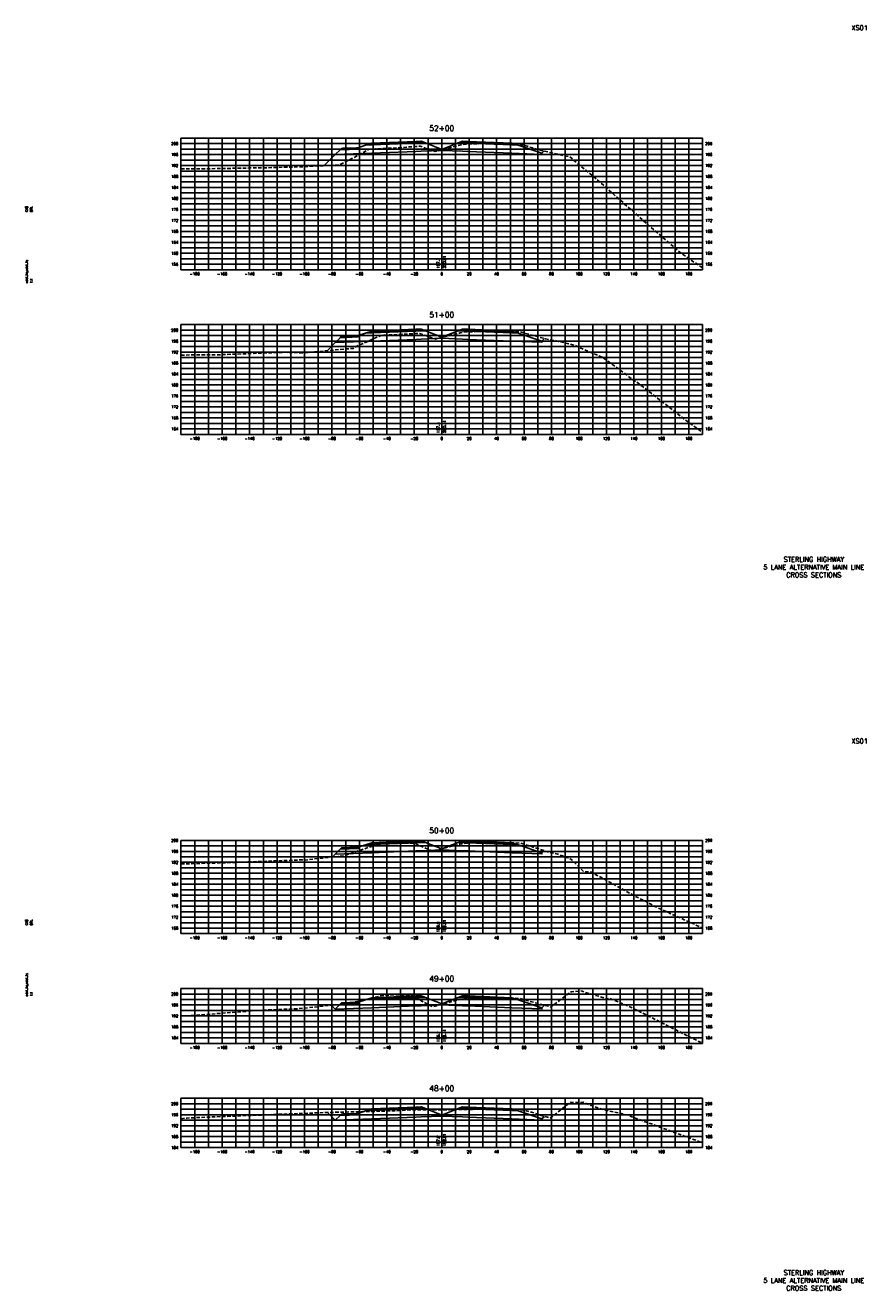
# Model space of a CAD drawing. Extents: x 37 to 10140, y -1968 to 9206.
# Tile 9 of 105: x 767 to 1380, y 1056 to 1978. Entities that reach past the tile are written whole.
import ezdxf
from ezdxf.enums import TextEntityAlignment as Align

# ---------------------------------------------------------------- set-up
doc = ezdxf.new("R2010")
doc.units = 0
doc.header["$LTSCALE"] = 20
doc.header["$MEASUREMENT"] = 0
doc.linetypes.add('HIDDEN_050%', pattern=[0.1875, 0.125, -0.0625])
for name, color, linetype in [('S-AT-TXT175', 6, 'Continuous'), ('S-AT-TXT80', 1, 'Continuous'), ('XDATUM', 3, 'Continuous'), ('XEG', 1, 'HIDDEN_050%'), ('XFG', 2, 'Continuous'), ('XGRID', 251, 'Continuous'), ('XGRIDT', 2, 'Continuous'), ('XREF-BORDER', 7, 'Continuous')]:
    doc.layers.add(name, color=color, linetype=linetype)
doc.styles.add('L100', font='simplex.shx', dxfattribs={"height": 2})
doc.styles.add('L175', font='ROMANSM.shx', dxfattribs={"height": 3.5})
doc.styles.add('L80', font='ROMANSM.shx', dxfattribs={"height": 1.6})

# ---------------------------------------------------------------- blocks, each defined once
blk = doc.blocks.new('03025_00_att1')
at = {"layer": 'S-AT-TXT175', "style": 'L175'}
for tag, p in [('NUM', (32.402, 20.822)), ('LINE1', (30.64, 1.444)), ('LINE2', (30.64, 1.161)), ('LINE3', (30.64, 0.877))]:
    blk.add_attdef(tag, text='', height=0.175, dxfattribs=at).set_placement(p, align=Align.CENTER)
at = {"layer": 'S-AT-TXT80', "style": 'L80'}
for tag, p in [('DESIGNED', (2.094, 14.201)), ('CHECKED', (2.265, 14.201)), ('DRAFTED', (2.436, 14.201)), ('PCTB', (2.094, 11.605)), ('PSCALE', (2.265, 11.605)), ('PVIEW', (2.436, 11.605))]:
    blk.add_attdef(tag, p, '', height=0.08, rotation=90, dxfattribs=at)

msp = doc.modelspace()

# ---------------------------------------------------------------- linework, layer by layer
at = {"layer": 'XDATUM', "flags": 128}
for points in [[(984.39, 1875.91), (992.41, 1883.93), (1019, 1884.99), (1051, 1886.27), (1055, 1886.43), (1070, 1887.03), (1085, 1886.43), (1089, 1886.27), (1121, 1884.99), (1143, 1884.11), (1143, 1885), (1144.61, 1886.61)], [(986.48, 1741), (992.41, 1746.93), (1019, 1747.99), (1051, 1749.27), (1055, 1749.43), (1070, 1750.03), (1085, 1749.43), (1089, 1749.27), (1121, 1747.99), (1143, 1747.11), (1143, 1748), (1144.85, 1749.85)], [(990.35, 1371.87), (992.41, 1373.93), (1019, 1374.99), (1051, 1376.27), (1055, 1376.43), (1070, 1377.03), (1085, 1376.43), (1089, 1376.27), (1121, 1374.99), (1143, 1374.11), (1143, 1375), (1144.56, 1376.56)], [(989.55, 1263.79), (992.41, 1260.93), (1019, 1261.99), (1051, 1263.27), (1055, 1263.43), (1070, 1264.03), (1085, 1263.43), (1089, 1263.27), (1121, 1261.99), (1143, 1261.11), (1143, 1262), (1144.81, 1263.81)], [(986.75, 1185.59), (992.41, 1179.93), (1019, 1180.99), (1051, 1182.27), (1055, 1182.43), (1070, 1183.03), (1085, 1182.43), (1089, 1182.27), (1121, 1180.99), (1143, 1180.11), (1143, 1181), (1144.81, 1182.81)]]:
    msp.add_lwpolyline(points, dxfattribs=at)
at = {"layer": 'XEG', "flags": 128}
for points in [[(880, 1873.56), (888.29, 1873.56), (899.22, 1873.62), (930.42, 1874.22), (936.89, 1874.32), (939.15, 1874.4), (940.45, 1874.34), (969.18, 1875.08), (973.55, 1875.5), (995.14, 1876.31), (1000, 1878.66), (1016.68, 1887.69), (1021.68, 1888.19), (1037.12, 1888.82), (1050.46, 1889.89), (1054.19, 1890.12), (1055.89, 1889.43), (1065.2, 1886.15), (1068.18, 1886.91), (1070, 1887.4), (1082.25, 1890.68), (1083.29, 1890.89), (1087.35, 1891.65), (1092.38, 1891.72), (1093.5, 1891.76), (1104.67, 1892.19), (1106.98, 1892.24), (1117.62, 1891.91), (1119.62, 1891.85), (1125.99, 1891.56), (1127.13, 1891.48), (1127.68, 1891.33), (1130.46, 1890.58), (1136.28, 1888.82), (1137.02, 1888.54), (1148.39, 1885.64), (1150.16, 1885.16), (1162.31, 1882.57), (1163.36, 1882.31), (1165.85, 1880.2), (1170.08, 1876.65), (1189.41, 1860.45), (1191.18, 1858.65), (1220.9, 1832.28), (1238.25, 1817.34), (1244.33, 1812.05), (1260, 1801.39)], [(880, 1737.85), (904.13, 1737.91), (909.67, 1738.1), (925.5, 1738.71), (947.34, 1739.6), (954.99, 1739.84), (968.08, 1739.51), (968.49, 1739.32), (1000.36, 1742.3), (1000.81, 1742.34), (1005.49, 1742.6), (1008.13, 1744.21), (1025.94, 1752.19), (1038.22, 1752.83), (1039.8, 1752.89), (1041.17, 1752.97), (1054.03, 1753.63), (1055.18, 1753.16), (1065.67, 1749.37), (1067.62, 1749.97), (1070, 1750.58), (1082.88, 1753.9), (1083.45, 1753.97), (1087.15, 1754.68), (1092.73, 1754.81), (1093.44, 1754.84), (1105.79, 1755.28), (1107.06, 1755.33), (1118.8, 1755.1), (1119.71, 1755.09), (1126.57, 1754.85), (1127.06, 1754.84), (1127.27, 1754.78), (1131.01, 1753.65), (1131.27, 1753.56), (1145.06, 1749.79), (1145.59, 1749.65), (1154.13, 1748.07), (1154.69, 1747.94), (1155.13, 1747.81), (1167.54, 1744.7), (1169.34, 1743.7), (1187.01, 1736.23), (1198.56, 1727.97), (1209.3, 1719.8), (1211.03, 1718.86), (1215.97, 1715.11), (1248.7, 1689.65), (1260, 1681.47)], [(880, 1366.79), (919.65, 1367.92), (919.97, 1367.93), (920.58, 1367.97), (968.18, 1369.79), (968.84, 1369.52), (994.44, 1372.32), (996.99, 1372.6), (998.86, 1372.82), (1022.79, 1380.91), (1023.69, 1381.17), (1024.06, 1381.2), (1039.46, 1382.13), (1040.04, 1382.11), (1050.38, 1381.79), (1062.86, 1376.4), (1063.32, 1376.15), (1070, 1377.86), (1077.97, 1379.91), (1083.33, 1381.28), (1083.39, 1381.29), (1087.44, 1381.99), (1093.32, 1382.21), (1093.38, 1382.21), (1100.84, 1382.47), (1107.06, 1382.69), (1107.18, 1382.68), (1119.78, 1382.27), (1119.87, 1382.27), (1127.42, 1381.99), (1127.47, 1381.97), (1130.07, 1381.18), (1148.8, 1375.21), (1149.39, 1375.07), (1149.53, 1375.09), (1154.69, 1373.86), (1160.96, 1371.57), (1163.05, 1371.19), (1164.39, 1370.04), (1173.44, 1361.22), (1179.14, 1360.85), (1211.05, 1343.23), (1221.49, 1338.03), (1225.15, 1335.91), (1259.16, 1320.5), (1260, 1319.87)], [(880, 1256.01), (884.95, 1256.09), (915.66, 1258.43), (935.82, 1260.04), (947.77, 1260.55), (965.27, 1261.33), (970.02, 1261.7), (988.31, 1263.69), (999.18, 1264.58), (1000.75, 1264.85), (1003.57, 1265.4), (1026.19, 1270.82), (1028.01, 1270.84), (1036.03, 1271.41), (1037.64, 1271.33), (1048.63, 1270.88), (1061.42, 1263.53), (1063.46, 1262.61), (1070, 1264.45), (1079.76, 1267.19), (1081.51, 1267.72), (1086.76, 1268.51), (1087.31, 1268.59), (1087.84, 1268.61), (1093.13, 1268.79), (1094.42, 1268.85), (1106.59, 1269.31), (1107.92, 1269.28), (1119.53, 1269.03), (1120.39, 1269), (1127.12, 1268.74), (1129.63, 1267.94), (1130.01, 1267.86), (1132.3, 1267.24), (1149.62, 1262.49), (1162.1, 1272.19), (1163.7, 1273.58), (1164.71, 1273.61), (1171.57, 1274.2), (1173.8, 1273.43), (1190.9, 1268.43), (1192.13, 1269), (1206.13, 1263.16), (1214.79, 1258.88), (1240.99, 1245.57), (1259.78, 1236.18), (1260, 1236.05)], [(880, 1181.09), (884.17, 1181.58), (902.85, 1182.39), (934.18, 1183.58), (938.8, 1183.77), (948.22, 1184.17), (975.62, 1185.22), (981.47, 1185.46), (1012.36, 1186.25), (1015.88, 1186.33), (1034.42, 1186.77), (1036.32, 1186.84), (1046.85, 1187.47), (1061.92, 1187.67), (1063.91, 1187.66), (1070, 1187.67), (1075.66, 1187.68), (1077.51, 1187.72), (1089.85, 1187.86), (1093.17, 1187.91), (1096.09, 1188.01), (1106.38, 1188.39), (1116.15, 1188.15), (1119.32, 1188.05), (1121.16, 1187.98), (1126.97, 1187.72), (1127.91, 1187.54), (1130.75, 1187.03), (1135.49, 1185.74), (1149.07, 1181.47), (1153.18, 1184.67), (1163.92, 1193.2), (1166.52, 1192.82), (1173.11, 1193.07), (1183.45, 1188.98), (1187.5, 1187.73), (1202.72, 1184.43), (1205.97, 1183.65), (1208.54, 1182.46), (1256.83, 1164.75), (1260, 1163.27)]]:
    msp.add_lwpolyline(points, dxfattribs=at)
at = {"layer": 'XFG', "flags": 128}
for points in [[(1070, 1887.77), (1058.05, 1892.55), (1055, 1892.43), (1051, 1892.27), (1019, 1890.99), (1014.43, 1890.81), (1009, 1889), (1009, 1888), (995.96, 1887.48), (992.41, 1883.93), (1019, 1884.99), (1051, 1886.27), (1055, 1886.43), (1070, 1887.03), (1070, 1887.77)], [(1055, 1892.77), (1051, 1892.61), (1019, 1891.33), (1019, 1892.33), (1014.43, 1890.81), (1019, 1890.99), (1051, 1892.27), (1055, 1892.43), (1058.05, 1892.55), (1055, 1893.77), (1055, 1892.77)], [(1055, 1893.77), (1051, 1893.61), (1019, 1892.33), (1019, 1891.99), (1051, 1893.27), (1055, 1893.43), (1055, 1893.77)], [(1055, 1893.43), (1051, 1893.27), (1019, 1891.99), (1019, 1891.33), (1051, 1892.61), (1055, 1892.77), (1055, 1893.43)], [(1070, 1887.77), (1081.95, 1892.55), (1085, 1892.43), (1089, 1892.27), (1121, 1890.99), (1125.57, 1890.81), (1143, 1885), (1143, 1884.11), (1121, 1884.99), (1089, 1886.27), (1085, 1886.43), (1070, 1887.03)], [(1085, 1893.77), (1081.95, 1892.55), (1085, 1892.43), (1089, 1892.27), (1121, 1890.99), (1125.57, 1890.81), (1121, 1892.33), (1121, 1891.33), (1089, 1892.61), (1085, 1892.77), (1085, 1893.77)], [(1085, 1893.77), (1085, 1893.43), (1089, 1893.27), (1121, 1891.99), (1121, 1892.33), (1089, 1893.61), (1085, 1893.77)], [(1085, 1893.43), (1085, 1892.77), (1089, 1892.61), (1121, 1891.33), (1121, 1891.99), (1089, 1893.27), (1085, 1893.43)], [(992.41, 1883.93), (992.41, 1883.93), (984.39, 1875.91)], [(1009, 1889), (1008, 1888.96), (1008, 1888.62), (998, 1888.22), (998, 1888.56), (997, 1888.52), (995.96, 1887.48), (1009, 1888), (1009, 1889)], [(1008, 1888.96), (998, 1888.56), (998, 1888.22), (1008, 1888.62), (1008, 1888.96)], [(1143, 1885), (1143, 1885), (1144.61, 1886.61)], [(1070, 1750.77), (1058.05, 1755.55), (1055, 1755.43), (1051, 1755.27), (1019, 1753.99), (1014.43, 1753.81), (1009, 1752), (1009, 1751), (995.96, 1750.48), (992.41, 1746.93), (1019, 1747.99), (1051, 1749.27), (1055, 1749.43), (1070, 1750.03), (1070, 1750.77)], [(1055, 1755.77), (1051, 1755.61), (1019, 1754.33), (1019, 1755.33), (1014.43, 1753.81), (1019, 1753.99), (1051, 1755.27), (1055, 1755.43), (1058.05, 1755.55), (1055, 1756.77), (1055, 1755.77)], [(1055, 1756.77), (1051, 1756.61), (1019, 1755.33), (1019, 1754.99), (1051, 1756.27), (1055, 1756.43), (1055, 1756.77)], [(1055, 1756.43), (1051, 1756.27), (1019, 1754.99), (1019, 1754.33), (1051, 1755.61), (1055, 1755.77), (1055, 1756.43)], [(1070, 1750.77), (1081.95, 1755.55), (1085, 1755.43), (1089, 1755.27), (1121, 1753.99), (1125.57, 1753.81), (1143, 1748), (1143, 1747.11), (1121, 1747.99), (1089, 1749.27), (1085, 1749.43), (1070, 1750.03)], [(1085, 1756.77), (1081.95, 1755.55), (1085, 1755.43), (1089, 1755.27), (1121, 1753.99), (1125.57, 1753.81), (1121, 1755.33), (1121, 1754.33), (1089, 1755.61), (1085, 1755.77), (1085, 1756.77)], [(1085, 1756.77), (1085, 1756.43), (1089, 1756.27), (1121, 1754.99), (1121, 1755.33), (1089, 1756.61), (1085, 1756.77)], [(1085, 1756.43), (1085, 1755.77), (1089, 1755.61), (1121, 1754.33), (1121, 1754.99), (1089, 1756.27), (1085, 1756.43)], [(992.41, 1746.93), (992.41, 1746.93), (986.48, 1741)], [(1009, 1752), (1008, 1751.96), (1008, 1751.62), (998, 1751.22), (998, 1751.56), (997, 1751.52), (995.96, 1750.48), (1009, 1751), (1009, 1752)], [(1008, 1751.96), (998, 1751.56), (998, 1751.22), (1008, 1751.62), (1008, 1751.96)], [(1143, 1748), (1143, 1748), (1144.85, 1749.85)], [(1055, 1382.77), (1051, 1382.61), (1019, 1381.33), (1019, 1382.33), (1014.43, 1380.81), (1019, 1380.99), (1051, 1382.27), (1055, 1382.43), (1058.05, 1382.55), (1055, 1383.77), (1055, 1382.77)], [(1055, 1383.77), (1051, 1383.61), (1019, 1382.33), (1019, 1381.99), (1051, 1383.27), (1055, 1383.43), (1055, 1383.77)], [(1085, 1383.77), (1081.95, 1382.55), (1085, 1382.43), (1089, 1382.27), (1121, 1380.99), (1125.57, 1380.81), (1121, 1382.33), (1121, 1381.33), (1089, 1382.61), (1085, 1382.77), (1085, 1383.77)], [(1085, 1383.77), (1085, 1383.43), (1089, 1383.27), (1121, 1381.99), (1121, 1382.33), (1089, 1383.61), (1085, 1383.77)], [(1070, 1377.77), (1058.05, 1382.55), (1055, 1382.43), (1051, 1382.27), (1019, 1380.99), (1014.43, 1380.81), (1009, 1379), (1009, 1378), (995.96, 1377.48), (992.41, 1373.93), (1019, 1374.99), (1051, 1376.27), (1055, 1376.43), (1070, 1377.03), (1070, 1377.77)], [(1009, 1379), (1008, 1378.96), (1008, 1378.62), (998, 1378.22), (998, 1378.56), (997, 1378.52), (995.96, 1377.48), (1009, 1378), (1009, 1379)], [(1008, 1378.96), (998, 1378.56), (998, 1378.22), (1008, 1378.62), (1008, 1378.96)], [(1055, 1383.43), (1051, 1383.27), (1019, 1381.99), (1019, 1381.33), (1051, 1382.61), (1055, 1382.77), (1055, 1383.43)], [(1070, 1377.77), (1081.95, 1382.55), (1085, 1382.43), (1089, 1382.27), (1121, 1380.99), (1125.57, 1380.81), (1143, 1375), (1143, 1374.11), (1121, 1374.99), (1089, 1376.27), (1085, 1376.43), (1070, 1377.03)], [(1085, 1383.43), (1085, 1382.77), (1089, 1382.61), (1121, 1381.33), (1121, 1381.99), (1089, 1383.27), (1085, 1383.43)], [(1143, 1375), (1143, 1375), (1144.56, 1376.56)], [(992.41, 1373.93), (992.41, 1373.93), (990.35, 1371.87)], [(1070, 1264.77), (1058.05, 1269.55), (1055, 1269.43), (1051, 1269.27), (1019, 1267.99), (1014.43, 1267.81), (1009, 1266), (1009, 1265), (995.96, 1264.48), (992.41, 1260.93), (1019, 1261.99), (1051, 1263.27), (1055, 1263.43), (1070, 1264.03), (1070, 1264.77)], [(1009, 1266), (1008, 1265.96), (1008, 1265.62), (998, 1265.22), (998, 1265.56), (997, 1265.52), (995.96, 1264.48), (1009, 1265), (1009, 1266)], [(1008, 1265.96), (998, 1265.56), (998, 1265.22), (1008, 1265.62), (1008, 1265.96)], [(1055, 1269.77), (1051, 1269.61), (1019, 1268.33), (1019, 1269.33), (1014.43, 1267.81), (1019, 1267.99), (1051, 1269.27), (1055, 1269.43), (1058.05, 1269.55), (1055, 1270.77), (1055, 1269.77)], [(1055, 1270.77), (1051, 1270.61), (1019, 1269.33), (1019, 1268.99), (1051, 1270.27), (1055, 1270.43), (1055, 1270.77)], [(1055, 1270.43), (1051, 1270.27), (1019, 1268.99), (1019, 1268.33), (1051, 1269.61), (1055, 1269.77), (1055, 1270.43)], [(1070, 1264.77), (1081.95, 1269.55), (1085, 1269.43), (1089, 1269.27), (1121, 1267.99), (1125.57, 1267.81), (1143, 1262), (1143, 1261.11), (1121, 1261.99), (1089, 1263.27), (1085, 1263.43), (1070, 1264.03)], [(1085, 1270.77), (1081.95, 1269.55), (1085, 1269.43), (1089, 1269.27), (1121, 1267.99), (1125.57, 1267.81), (1121, 1269.33), (1121, 1268.33), (1089, 1269.61), (1085, 1269.77), (1085, 1270.77)], [(1085, 1270.77), (1085, 1270.43), (1089, 1270.27), (1121, 1268.99), (1121, 1269.33), (1089, 1270.61), (1085, 1270.77)], [(1085, 1270.43), (1085, 1269.77), (1089, 1269.61), (1121, 1268.33), (1121, 1268.99), (1089, 1270.27), (1085, 1270.43)], [(992.41, 1260.93), (992.41, 1260.93), (989.55, 1263.79)], [(1143, 1262), (1143, 1262), (1144.81, 1263.81)], [(992.41, 1179.93), (992.41, 1179.93), (986.75, 1185.59)], [(1070, 1183.77), (1058.05, 1188.55), (1055, 1188.43), (1051, 1188.27), (1019, 1186.99), (1014.43, 1186.81), (1009, 1185), (1009, 1184), (995.96, 1183.48), (992.41, 1179.93), (1019, 1180.99), (1051, 1182.27), (1055, 1182.43), (1070, 1183.03), (1070, 1183.77)], [(1009, 1185), (1008, 1184.96), (1008, 1184.62), (998, 1184.22), (998, 1184.56), (997, 1184.52), (995.96, 1183.48), (1009, 1184), (1009, 1185)], [(1008, 1184.96), (998, 1184.56), (998, 1184.22), (1008, 1184.62), (1008, 1184.96)], [(1055, 1188.77), (1051, 1188.61), (1019, 1187.33), (1019, 1188.33), (1014.43, 1186.81), (1019, 1186.99), (1051, 1188.27), (1055, 1188.43), (1058.05, 1188.55), (1055, 1189.77), (1055, 1188.77)], [(1055, 1189.77), (1051, 1189.61), (1019, 1188.33), (1019, 1187.99), (1051, 1189.27), (1055, 1189.43), (1055, 1189.77)], [(1055, 1189.43), (1051, 1189.27), (1019, 1187.99), (1019, 1187.33), (1051, 1188.61), (1055, 1188.77), (1055, 1189.43)], [(1070, 1183.77), (1081.95, 1188.55), (1085, 1188.43), (1089, 1188.27), (1121, 1186.99), (1125.57, 1186.81), (1143, 1181), (1143, 1180.11), (1121, 1180.99), (1089, 1182.27), (1085, 1182.43), (1070, 1183.03)], [(1085, 1189.77), (1081.95, 1188.55), (1085, 1188.43), (1089, 1188.27), (1121, 1186.99), (1125.57, 1186.81), (1121, 1188.33), (1121, 1187.33), (1089, 1188.61), (1085, 1188.77), (1085, 1189.77)], [(1085, 1189.77), (1085, 1189.43), (1089, 1189.27), (1121, 1187.99), (1121, 1188.33), (1089, 1189.61), (1085, 1189.77)], [(1085, 1189.43), (1085, 1188.77), (1089, 1188.61), (1121, 1187.33), (1121, 1187.99), (1089, 1189.27), (1085, 1189.43)], [(1143, 1181), (1143, 1181), (1144.81, 1182.81)]]:
    msp.add_lwpolyline(points, dxfattribs=at)
at = {"layer": 'XGRID'}
for p, q in [((880, 1800), (880, 1896)), ((880, 1896), (1260, 1896)), ((880, 1892), (1260, 1892)), ((890, 1800), (890, 1896)), ((900, 1800), (900, 1896)), ((910, 1800), (910, 1896)), ((920, 1800), (920, 1896)), ((930, 1800), (930, 1896)), ((940, 1800), (940, 1896)), ((950, 1800), (950, 1896)), ((960, 1800), (960, 1896)), ((970, 1800), (970, 1896)), ((980, 1800), (980, 1896)), ((990, 1800), (990, 1896)), ((1000, 1800), (1000, 1896)), ((1010, 1800), (1010, 1896)), ((1020, 1800), (1020, 1896)), ((1030, 1800), (1030, 1896)), ((1040, 1800), (1040, 1896)), ((1050, 1800), (1050, 1896)), ((1060, 1800), (1060, 1896)), ((1070, 1800), (1070, 1896)), ((1080, 1800), (1080, 1896)), ((1090, 1800), (1090, 1896)), ((1100, 1800), (1100, 1896)), ((1110, 1800), (1110, 1896)), ((1120, 1800), (1120, 1896)), ((1130, 1800), (1130, 1896)), ((1140, 1800), (1140, 1896)), ((1150, 1800), (1150, 1896)), ((1160, 1800), (1160, 1896)), ((1170, 1800), (1170, 1896)), ((1180, 1800), (1180, 1896)), ((1190, 1800), (1190, 1896)), ((1200, 1800), (1200, 1896)), ((1210, 1800), (1210, 1896)), ((1220, 1800), (1220, 1896)), ((1230, 1800), (1230, 1896)), ((1240, 1800), (1240, 1896)), ((1250, 1800), (1250, 1896)), ((1260, 1800), (1260, 1896)), ((880, 1888), (1260, 1888)), ((880, 1884), (1260, 1884)), ((880, 1880), (1260, 1880)), ((880, 1876), (1260, 1876)), ((880, 1872), (1260, 1872)), ((880, 1868), (1260, 1868)), ((880, 1864), (1260, 1864)), ((880, 1860), (1260, 1860)), ((880, 1856), (1260, 1856)), ((880, 1852), (1260, 1852)), ((880, 1848), (1260, 1848)), ((880, 1844), (1260, 1844)), ((880, 1840), (1260, 1840)), ((880, 1836), (1260, 1836)), ((880, 1832), (1260, 1832)), ((880, 1828), (1260, 1828)), ((880, 1824), (1260, 1824)), ((880, 1820), (1260, 1820)), ((880, 1816), (1260, 1816)), ((880, 1812), (1260, 1812)), ((880, 1808), (1260, 1808)), ((880, 1804), (1260, 1804)), ((880, 1800), (1260, 1800)), ((880, 1680), (880, 1760)), ((880, 1760), (1260, 1760)), ((880, 1756), (1260, 1756)), ((890, 1680), (890, 1760)), ((900, 1680), (900, 1760)), ((910, 1680), (910, 1760)), ((920, 1680), (920, 1760)), ((930, 1680), (930, 1760)), ((940, 1680), (940, 1760)), ((950, 1680), (950, 1760)), ((960, 1680), (960, 1760)), ((970, 1680), (970, 1760)), ((980, 1680), (980, 1760)), ((990, 1680), (990, 1760)), ((1000, 1680), (1000, 1760)), ((1010, 1680), (1010, 1760)), ((1020, 1680), (1020, 1760)), ((1030, 1680), (1030, 1760)), ((1040, 1680), (1040, 1760)), ((1050, 1680), (1050, 1760)), ((1060, 1680), (1060, 1760)), ((1070, 1680), (1070, 1760)), ((1080, 1680), (1080, 1760)), ((1090, 1680), (1090, 1760)), ((1100, 1680), (1100, 1760)), ((1110, 1680), (1110, 1760)), ((1120, 1680), (1120, 1760)), ((1130, 1680), (1130, 1760)), ((1140, 1680), (1140, 1760)), ((1150, 1680), (1150, 1760)), ((1160, 1680), (1160, 1760)), ((1170, 1680), (1170, 1760)), ((1180, 1680), (1180, 1760)), ((1190, 1680), (1190, 1760)), ((1200, 1680), (1200, 1760)), ((1210, 1680), (1210, 1760)), ((1220, 1680), (1220, 1760)), ((1230, 1680), (1230, 1760)), ((1240, 1680), (1240, 1760)), ((1250, 1680), (1250, 1760)), ((1260, 1680), (1260, 1760)), ((880, 1752), (1260, 1752)), ((880, 1748), (1260, 1748)), ((880, 1744), (1260, 1744)), ((880, 1740), (1260, 1740)), ((880, 1736), (1260, 1736)), ((880, 1732), (1260, 1732)), ((880, 1728), (1260, 1728)), ((880, 1724), (1260, 1724)), ((880, 1720), (1260, 1720)), ((880, 1716), (1260, 1716)), ((880, 1712), (1260, 1712)), ((880, 1708), (1260, 1708)), ((880, 1704), (1260, 1704)), ((880, 1700), (1260, 1700)), ((880, 1696), (1260, 1696)), ((880, 1692), (1260, 1692)), ((880, 1688), (1260, 1688)), ((880, 1684), (1260, 1684)), ((880, 1680), (1260, 1680)), ((880, 1316), (880, 1384)), ((880, 1384), (1260, 1384)), ((890, 1316), (890, 1384)), ((900, 1316), (900, 1384)), ((910, 1316), (910, 1384)), ((920, 1316), (920, 1384)), ((930, 1316), (930, 1384)), ((940, 1316), (940, 1384)), ((950, 1316), (950, 1384)), ((960, 1316), (960, 1384)), ((970, 1316), (970, 1384)), ((980, 1316), (980, 1384)), ((990, 1316), (990, 1384)), ((1000, 1316), (1000, 1384)), ((1010, 1316), (1010, 1384)), ((1020, 1316), (1020, 1384)), ((1030, 1316), (1030, 1384)), ((1040, 1316), (1040, 1384)), ((1050, 1316), (1050, 1384)), ((1060, 1316), (1060, 1384)), ((1070, 1316), (1070, 1384)), ((1080, 1316), (1080, 1384)), ((1090, 1316), (1090, 1384)), ((1100, 1316), (1100, 1384)), ((1110, 1316), (1110, 1384)), ((1120, 1316), (1120, 1384)), ((1130, 1316), (1130, 1384)), ((1140, 1316), (1140, 1384)), ((1150, 1316), (1150, 1384)), ((1160, 1316), (1160, 1384)), ((1170, 1316), (1170, 1384)), ((1180, 1316), (1180, 1384)), ((1190, 1316), (1190, 1384)), ((1200, 1316), (1200, 1384)), ((1210, 1316), (1210, 1384)), ((1220, 1316), (1220, 1384)), ((1230, 1316), (1230, 1384)), ((1240, 1316), (1240, 1384)), ((1250, 1316), (1250, 1384)), ((1260, 1316), (1260, 1384)), ((880, 1380), (1260, 1380)), ((880, 1376), (1260, 1376)), ((880, 1372), (1260, 1372)), ((880, 1368), (1260, 1368)), ((880, 1364), (1260, 1364)), ((880, 1360), (1260, 1360)), ((880, 1356), (1260, 1356)), ((880, 1352), (1260, 1352)), ((880, 1348), (1260, 1348)), ((880, 1344), (1260, 1344)), ((880, 1340), (1260, 1340)), ((880, 1336), (1260, 1336)), ((880, 1332), (1260, 1332)), ((880, 1328), (1260, 1328)), ((880, 1324), (1260, 1324)), ((880, 1320), (1260, 1320)), ((880, 1316), (1260, 1316)), ((880, 1236), (880, 1276)), ((880, 1276), (1260, 1276)), ((890, 1236), (890, 1276)), ((900, 1236), (900, 1276)), ((910, 1236), (910, 1276)), ((920, 1236), (920, 1276)), ((930, 1236), (930, 1276)), ((940, 1236), (940, 1276)), ((950, 1236), (950, 1276)), ((960, 1236), (960, 1276)), ((970, 1236), (970, 1276)), ((980, 1236), (980, 1276)), ((990, 1236), (990, 1276)), ((1000, 1236), (1000, 1276)), ((1010, 1236), (1010, 1276)), ((1020, 1236), (1020, 1276)), ((1030, 1236), (1030, 1276)), ((1040, 1236), (1040, 1276)), ((1050, 1236), (1050, 1276)), ((1060, 1236), (1060, 1276)), ((1070, 1236), (1070, 1276)), ((1080, 1236), (1080, 1276)), ((1090, 1236), (1090, 1276)), ((1100, 1236), (1100, 1276)), ((1110, 1236), (1110, 1276)), ((1120, 1236), (1120, 1276)), ((1130, 1236), (1130, 1276)), ((1140, 1236), (1140, 1276)), ((1150, 1236), (1150, 1276)), ((1160, 1236), (1160, 1276)), ((1170, 1236), (1170, 1276)), ((1180, 1236), (1180, 1276)), ((1190, 1236), (1190, 1276)), ((1200, 1236), (1200, 1276)), ((1210, 1236), (1210, 1276)), ((1220, 1236), (1220, 1276)), ((1230, 1236), (1230, 1276)), ((1240, 1236), (1240, 1276)), ((1250, 1236), (1250, 1276)), ((1260, 1236), (1260, 1276)), ((880, 1272), (1260, 1272)), ((880, 1268), (1260, 1268)), ((880, 1264), (1260, 1264)), ((880, 1260), (1260, 1260)), ((880, 1256), (1260, 1256)), ((880, 1252), (1260, 1252)), ((880, 1248), (1260, 1248)), ((880, 1244), (1260, 1244)), ((880, 1240), (1260, 1240)), ((880, 1236), (1260, 1236)), ((880, 1160), (880, 1196)), ((880, 1196), (1260, 1196)), ((880, 1192), (1260, 1192)), ((890, 1160), (890, 1196)), ((900, 1160), (900, 1196)), ((910, 1160), (910, 1196)), ((920, 1160), (920, 1196)), ((930, 1160), (930, 1196)), ((940, 1160), (940, 1196)), ((950, 1160), (950, 1196)), ((960, 1160), (960, 1196)), ((970, 1160), (970, 1196)), ((980, 1160), (980, 1196)), ((990, 1160), (990, 1196)), ((1000, 1160), (1000, 1196)), ((1010, 1160), (1010, 1196)), ((1020, 1160), (1020, 1196)), ((1030, 1160), (1030, 1196)), ((1040, 1160), (1040, 1196)), ((1050, 1160), (1050, 1196)), ((1060, 1160), (1060, 1196)), ((1070, 1160), (1070, 1196)), ((1080, 1160), (1080, 1196)), ((1090, 1160), (1090, 1196)), ((1100, 1160), (1100, 1196)), ((1110, 1160), (1110, 1196)), ((1120, 1160), (1120, 1196)), ((1130, 1160), (1130, 1196)), ((1140, 1160), (1140, 1196)), ((1150, 1160), (1150, 1196)), ((1160, 1160), (1160, 1196)), ((1170, 1160), (1170, 1196)), ((1180, 1160), (1180, 1196)), ((1190, 1160), (1190, 1196)), ((1200, 1160), (1200, 1196)), ((1210, 1160), (1210, 1196)), ((1220, 1160), (1220, 1196)), ((1230, 1160), (1230, 1196)), ((1240, 1160), (1240, 1196)), ((1250, 1160), (1250, 1196)), ((1260, 1160), (1260, 1196)), ((880, 1188), (1260, 1188)), ((880, 1184), (1260, 1184)), ((880, 1180), (1260, 1180)), ((880, 1176), (1260, 1176)), ((880, 1172), (1260, 1172)), ((880, 1168), (1260, 1168)), ((880, 1164), (1260, 1164)), ((880, 1160), (1260, 1160))]:
    msp.add_line(p, q, dxfattribs=at)

# ---------------------------------------------------------------- block references
at = {"layer": 'XREF-BORDER'}
ref = msp.add_blockref('03025_00_att1', (726.45, 1558.23), dxfattribs=dict(at, xscale=20, yscale=20, zscale=20))
ref.add_attrib('LINE1', 'STERLING HIGHWAY', dxfattribs={"layer": 'S-AT-TXT175', "height": 3.5, "style": 'L175'}).set_placement((1341.07, 1587.1), align=Align.CENTER)
ref.add_attrib('LINE2', '5 LANE ALTERNATIVE MAIN LINE', dxfattribs={"layer": 'S-AT-TXT175', "height": 3.5, "style": 'L175'}).set_placement((1341.07, 1581.44), align=Align.CENTER)
ref.add_attrib('LINE3', 'CROSS SECTIONS', dxfattribs={"layer": 'S-AT-TXT175', "height": 3.5, "style": 'L175'}).set_placement((1341.07, 1575.77), align=Align.CENTER)
ref.add_attrib('NUM', 'XS01', dxfattribs={"layer": 'S-AT-TXT175', "height": 3.5, "style": 'L175'}).set_placement((1374.49, 1974.66), align=Align.CENTER)
ref.add_attrib('DESIGNED', 'CAB', (768.34, 1842.25), dxfattribs={"layer": 'S-AT-TXT80', "height": 1.6, "rotation": 90, "style": 'L80'})
ref.add_attrib('CHECKED', 'DRL', (771.75, 1842.25), dxfattribs={"layer": 'S-AT-TXT80', "height": 1.6, "rotation": 90, "style": 'L80'})
ref.add_attrib('PCTB', 'adot_hs,adot_fs', (768.34, 1790.32), dxfattribs={"layer": 'S-AT-TXT80', "height": 1.6, "rotation": 90, "style": 'L80'})
ref.add_attrib('PSCALE', '1:1', (771.75, 1790.32), dxfattribs={"layer": 'S-AT-TXT80', "height": 1.6, "rotation": 90, "style": 'L80'})
ref = msp.add_blockref('03025_00_att1', (726.45, 1038.23), dxfattribs=dict(at, xscale=20, yscale=20, zscale=20))
ref.add_attrib('LINE1', 'STERLING HIGHWAY', dxfattribs={"layer": 'S-AT-TXT175', "height": 3.5, "style": 'L175'}).set_placement((1341.07, 1067.1), align=Align.CENTER)
ref.add_attrib('LINE2', '5 LANE ALTERNATIVE MAIN LINE', dxfattribs={"layer": 'S-AT-TXT175', "height": 3.5, "style": 'L175'}).set_placement((1341.07, 1061.44), align=Align.CENTER)
ref.add_attrib('LINE3', 'CROSS SECTIONS', dxfattribs={"layer": 'S-AT-TXT175', "height": 3.5, "style": 'L175'}).set_placement((1341.07, 1055.77), align=Align.CENTER)
ref.add_attrib('NUM', 'XS01', dxfattribs={"layer": 'S-AT-TXT175', "height": 3.5, "style": 'L175'}).set_placement((1374.49, 1454.66), align=Align.CENTER)
ref.add_attrib('DESIGNED', 'CAB', (768.34, 1322.25), dxfattribs={"layer": 'S-AT-TXT80', "height": 1.6, "rotation": 90, "style": 'L80'})
ref.add_attrib('CHECKED', 'DRL', (771.75, 1322.25), dxfattribs={"layer": 'S-AT-TXT80', "height": 1.6, "rotation": 90, "style": 'L80'})
ref.add_attrib('PCTB', 'adot_hs,adot_fs', (768.34, 1270.32), dxfattribs={"layer": 'S-AT-TXT80', "height": 1.6, "rotation": 90, "style": 'L80'})
ref.add_attrib('PSCALE', '1:1', (771.75, 1270.32), dxfattribs={"layer": 'S-AT-TXT80', "height": 1.6, "rotation": 90, "style": 'L80'})

# ---------------------------------------------------------------- texts
at = {"layer": 'XGRIDT', "style": 'L100'}
for s, p in [('52+00', (1070, 1900)), ('51+00', (1070, 1764)), ('50+00', (1070, 1388)), ('49+00', (1070, 1280)), ('48+00', (1070, 1200))]:
    msp.add_text(s, height=4, dxfattribs=at).set_placement(p, align=Align.BOTTOM_CENTER)
for s, p in [('200', (878, 1892)), ('196', (878, 1884)), ('192', (878, 1876)), ('188', (878, 1868)), ('184', (878, 1860)), ('180', (878, 1852)), ('176', (878, 1844)), ('172', (878, 1836)), ('168', (878, 1828)), ('164', (878, 1820)), ('160', (878, 1812)), ('156', (878, 1804)), ('200', (878, 1756)), ('196', (878, 1748)), ('192', (878, 1740)), ('188', (878, 1732)), ('184', (878, 1724)), ('180', (878, 1716)), ('176', (878, 1708)), ('172', (878, 1700)), ('168', (878, 1692)), ('164', (878, 1684)), ('200', (878, 1384)), ('196', (878, 1376)), ('192', (878, 1368)), ('188', (878, 1360)), ('184', (878, 1352)), ('180', (878, 1344)), ('176', (878, 1336)), ('172', (878, 1328)), ('168', (878, 1320)), ('200', (878, 1272)), ('196', (878, 1264)), ('192', (878, 1256)), ('188', (878, 1248)), ('184', (878, 1240)), ('200', (878, 1192)), ('196', (878, 1184)), ('192', (878, 1176)), ('188', (878, 1168)), ('184', (878, 1160))]:
    msp.add_text(s, height=2, dxfattribs=at).set_placement(p, align=Align.MIDDLE_RIGHT)
for s, p in [('200', (1262, 1892)), ('196', (1262, 1884)), ('192', (1262, 1876)), ('188', (1262, 1868)), ('184', (1262, 1860)), ('180', (1262, 1852)), ('176', (1262, 1844)), ('172', (1262, 1836)), ('168', (1262, 1828)), ('164', (1262, 1820)), ('160', (1262, 1812)), ('156', (1262, 1804)), ('200', (1262, 1756)), ('196', (1262, 1748)), ('192', (1262, 1740)), ('188', (1262, 1732)), ('184', (1262, 1724)), ('180', (1262, 1716)), ('176', (1262, 1708)), ('172', (1262, 1700)), ('168', (1262, 1692)), ('164', (1262, 1684)), ('200', (1262, 1384)), ('196', (1262, 1376)), ('192', (1262, 1368)), ('188', (1262, 1360)), ('184', (1262, 1352)), ('180', (1262, 1344)), ('176', (1262, 1336)), ('172', (1262, 1328)), ('168', (1262, 1320)), ('200', (1262, 1272)), ('196', (1262, 1264)), ('192', (1262, 1256)), ('188', (1262, 1248)), ('184', (1262, 1240)), ('200', (1262, 1192)), ('196', (1262, 1184)), ('192', (1262, 1176)), ('188', (1262, 1168)), ('184', (1262, 1160))]:
    msp.add_text(s, height=2, dxfattribs=at).set_placement(p, align=Align.MIDDLE_LEFT)
for s, p in [('200.81', (1071, 1801)), ('200.31', (1071, 1681)), ('199.81', (1071, 1317)), ('199.31', (1071, 1237)), ('198.81', (1071, 1161))]:
    msp.add_text(s, height=2, rotation=90, dxfattribs=at).set_placement(p, align=Align.TOP_LEFT)
for s, p in [('197.7', (1069, 1801)), ('197.3', (1069, 1681)), ('196.9', (1069, 1317)), ('196.2', (1069, 1237)), ('197.8', (1069, 1161))]:
    msp.add_text(s, height=2, rotation=90, dxfattribs=at).set_placement(p, align=Align.BOTTOM_LEFT)
for s, p in [('-180', (890, 1798)), ('-160', (910, 1798)), ('-140', (930, 1798)), ('-120', (950, 1798)), ('-100', (970, 1798)), ('-80', (990, 1798)), ('-60', (1010, 1798)), ('-40', (1030, 1798)), ('-20', (1050, 1798)), ('0', (1070, 1798)), ('20', (1090, 1798)), ('40', (1110, 1798)), ('60', (1130, 1798)), ('80', (1150, 1798)), ('100', (1170, 1798)), ('120', (1190, 1798)), ('140', (1210, 1798)), ('160', (1230, 1798)), ('180', (1250, 1798)), ('-180', (890, 1678)), ('-160', (910, 1678)), ('-140', (930, 1678)), ('-120', (950, 1678)), ('-100', (970, 1678)), ('-80', (990, 1678)), ('-60', (1010, 1678)), ('-40', (1030, 1678)), ('-20', (1050, 1678)), ('0', (1070, 1678)), ('20', (1090, 1678)), ('40', (1110, 1678)), ('60', (1130, 1678)), ('80', (1150, 1678)), ('100', (1170, 1678)), ('120', (1190, 1678)), ('140', (1210, 1678)), ('160', (1230, 1678)), ('180', (1250, 1678)), ('-180', (890, 1314)), ('-160', (910, 1314)), ('-140', (930, 1314)), ('-120', (950, 1314)), ('-100', (970, 1314)), ('-80', (990, 1314)), ('-60', (1010, 1314)), ('-40', (1030, 1314)), ('-20', (1050, 1314)), ('0', (1070, 1314)), ('20', (1090, 1314)), ('40', (1110, 1314)), ('60', (1130, 1314)), ('80', (1150, 1314)), ('100', (1170, 1314)), ('120', (1190, 1314)), ('140', (1210, 1314)), ('160', (1230, 1314)), ('180', (1250, 1314)), ('-180', (890, 1234)), ('-160', (910, 1234)), ('-140', (930, 1234)), ('-120', (950, 1234)), ('-100', (970, 1234)), ('-80', (990, 1234)), ('-60', (1010, 1234)), ('-40', (1030, 1234)), ('-20', (1050, 1234)), ('0', (1070, 1234)), ('20', (1090, 1234)), ('40', (1110, 1234)), ('60', (1130, 1234)), ('80', (1150, 1234)), ('100', (1170, 1234)), ('120', (1190, 1234)), ('140', (1210, 1234)), ('160', (1230, 1234)), ('180', (1250, 1234)), ('-180', (890, 1158)), ('-160', (910, 1158)), ('-140', (930, 1158)), ('-120', (950, 1158)), ('-100', (970, 1158)), ('-80', (990, 1158)), ('-60', (1010, 1158)), ('-40', (1030, 1158)), ('-20', (1050, 1158)), ('0', (1070, 1158)), ('20', (1090, 1158)), ('40', (1110, 1158)), ('60', (1130, 1158)), ('80', (1150, 1158)), ('100', (1170, 1158)), ('120', (1190, 1158)), ('140', (1210, 1158)), ('160', (1230, 1158)), ('180', (1250, 1158))]:
    msp.add_text(s, height=2, dxfattribs=at).set_placement(p, align=Align.TOP_CENTER)

doc.saveas('drawing.dxf')
